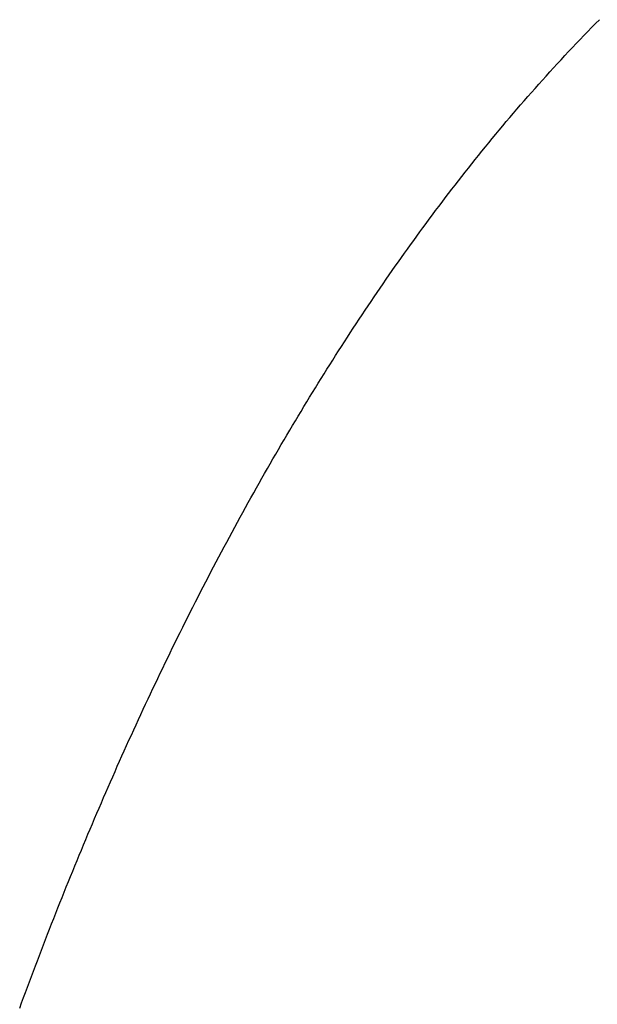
# Model space of a CAD drawing. Extents: x 987 to 2641, y 1244 to 2490.
# Tile 116 of 138: x 2489 to 2514, y 1968 to 2010. Entities that reach past the tile are written whole.
import ezdxf

# ---------------------------------------------------------------- set-up
doc = ezdxf.new("R2010")
doc.units = 0
doc.layers.add('KF_GRAVIS_8_REAR', color=7, linetype='CONTINUOUS')

# ---------------------------------------------------------------- blocks, each defined once
blk = doc.blocks.new('KF_GRAVIS_8_REAR')
at = {"layer": 'KF_GRAVIS_8_REAR'}
blk.add_polyline3d([(-24.8598, -178.179, 0), (-24.7766, -177.952, 0), (-24.6929, -177.724, 0), (-24.609, -177.497, 0), (-24.5246, -177.27, 0), (-24.4399, -177.043, 0), (-24.3549, -176.816, 0), (-24.2694, -176.589, 0), (-24.1837, -176.361, 0), (-24.0975, -176.134, 0), (-24.011, -175.907, 0), (-23.9241, -175.68, 0), (-23.8369, -175.453, 0), (-23.7493, -175.226, 0), (-23.6614, -174.998, 0), (-23.5731, -174.771, 0), (-23.4844, -174.544, 0), (-23.3954, -174.317, 0), (-23.306, -174.09, 0), (-23.2163, -173.863, 0), (-23.1262, -173.636, 0), (-23.0358, -173.409, 0), (-22.945, -173.182, 0), (-22.8538, -172.956, 0), (-22.7623, -172.729, 0), (-22.6704, -172.502, 0), (-22.5781, -172.275, 0), (-22.4856, -172.049, 0), (-22.3926, -171.822, 0), (-22.2993, -171.596, 0), (-22.2056, -171.37, 0), (-22.1116, -171.144, 0), (-22.0172, -170.918, 0), (-21.9225, -170.692, 0), (-21.8274, -170.466, 0), (-21.732, -170.24, 0), (-21.6362, -170.014, 0), (-21.54, -169.789, 0), (-21.4435, -169.563, 0), (-21.3466, -169.338, 0), (-21.2494, -169.113, 0), (-21.1518, -168.888, 0), (-21.0539, -168.663, 0), (-20.9556, -168.438, 0), (-20.857, -168.213, 0), (-20.758, -167.989, 0), (-20.6586, -167.765, 0), (-20.5589, -167.54, 0), (-20.4589, -167.317, 0), (-20.3585, -167.093, 0), (-20.2577, -166.869, 0), (-20.1566, -166.646, 0), (-20.0551, -166.422, 0), (-19.9533, -166.199, 0), (-19.8511, -165.976, 0), (-19.7486, -165.754, 0), (-19.6458, -165.531, 0), (-19.5425, -165.309, 0), (-19.439, -165.087, 0), (-19.3351, -164.865, 0), (-19.2308, -164.643, 0), (-19.1262, -164.422, 0), (-19.0212, -164.2, 0), (-18.916, -163.979, 0), (-18.8103, -163.758, 0), (-18.7044, -163.538, 0), (-18.598, -163.318, 0), (-18.4914, -163.097, 0), (-18.3844, -162.878, 0), (-18.2771, -162.658, 0), (-18.1694, -162.439, 0), (-18.0615, -162.22, 0), (-17.9531, -162.001, 0), (-17.8445, -161.782, 0), (-17.7355, -161.564, 0), (-17.6262, -161.346, 0), (-17.5165, -161.128, 0), (-17.4066, -160.911, 0), (-17.2963, -160.693, 0), (-17.1857, -160.477, 0), (-17.0747, -160.26, 0), (-16.9634, -160.044, 0), (-16.8518, -159.828, 0), (-16.7399, -159.612, 0), (-16.6277, -159.396, 0), (-16.5151, -159.181, 0), (-16.4023, -158.967, 0), (-16.2891, -158.752, 0), (-16.1756, -158.538, 0), (-16.0618, -158.324, 0), (-15.9476, -158.111, 0), (-15.8332, -157.897, 0), (-15.7184, -157.685, 0), (-15.6033, -157.472, 0), (-15.488, -157.26, 0), (-15.3723, -157.048, 0), (-15.2563, -156.837, 0), (-15.14, -156.626, 0), (-15.0233, -156.415, 0), (-14.9064, -156.205, 0), (-14.7892, -155.995, 0), (-14.6717, -155.785, 0), (-14.5538, -155.576, 0), (-14.4357, -155.367, 0), (-14.3173, -155.159, 0), (-14.1986, -154.951, 0), (-14.0795, -154.743, 0), (-13.9602, -154.536, 0), (-13.8406, -154.329, 0), (-13.7207, -154.122, 0), (-13.6005, -153.916, 0), (-13.48, -153.711, 0), (-13.3592, -153.505, 0), (-13.2381, -153.301, 0), (-13.1167, -153.096, 0), (-12.9951, -152.892, 0), (-12.8731, -152.689, 0), (-12.7509, -152.486, 0), (-12.6284, -152.283, 0), (-12.5056, -152.081, 0), (-12.3825, -151.879, 0), (-12.2591, -151.678, 0), (-12.1355, -151.477, 0), (-12.0115, -151.277, 0), (-11.8873, -151.077, 0), (-11.7628, -150.877, 0), (-11.6381, -150.678, 0), (-11.513, -150.48, 0), (-11.3877, -150.282, 0), (-11.2621, -150.084, 0), (-11.1362, -149.887, 0), (-11.0101, -149.691, 0), (-10.8837, -149.495, 0), (-10.757, -149.299, 0), (-10.6301, -149.104, 0), (-10.5028, -148.909, 0), (-10.3754, -148.715, 0), (-10.2476, -148.522, 0), (-10.1196, -148.329, 0), (-9.99132, -148.136, 0), (-9.86278, -147.944, 0), (-9.73397, -147.753, 0), (-9.60491, -147.562, 0), (-9.47558, -147.372, 0), (-9.346, -147.182, 0), (-9.21616, -146.993, 0), (-9.08606, -146.804, 0), (-8.95571, -146.616, 0), (-8.8251, -146.428, 0), (-8.69424, -146.241, 0), (-8.56312, -146.055, 0), (-8.43175, -145.869, 0), (-8.30014, -145.684, 0), (-8.16827, -145.499, 0), (-8.03615, -145.315, 0), (-7.90379, -145.131, 0), (-7.7709, -144.948, 0), (-7.63729, -144.764, 0), (-7.50296, -144.581, 0), (-7.36791, -144.397, 0), (-7.23215, -144.214, 0), (-7.09567, -144.03, 0), (-6.95847, -143.847, 0), (-6.82057, -143.663, 0), (-6.68195, -143.48, 0), (-6.54263, -143.296, 0), (-6.4026, -143.113, 0), (-6.26186, -142.93, 0), (-6.12043, -142.747, 0), (-5.9783, -142.564, 0), (-5.83547, -142.381, 0), (-5.69194, -142.198, 0), (-5.54772, -142.015, 0), (-5.4028, -141.832, 0), (-5.2572, -141.65, 0), (-5.11091, -141.468, 0), (-4.96393, -141.286, 0), (-4.81627, -141.104, 0), (-4.66793, -140.922, 0), (-4.51891, -140.74, 0), (-4.36921, -140.559, 0), (-4.21883, -140.378, 0), (-4.06778, -140.197, 0), (-3.91605, -140.017, 0), (-3.76366, -139.837, 0), (-3.6106, -139.657, 0), (-3.45687, -139.477, 0), (-3.30247, -139.298, 0), (-3.14742, -139.119, 0), (-2.9917, -138.94, 0), (-2.83533, -138.762, 0), (-2.67829, -138.584, 0), (-2.52061, -138.407, 0), (-2.36227, -138.23, 0), (-2.20328, -138.053, 0), (-2.04364, -137.877, 0), (-1.88335, -137.701, 0), (-1.72242, -137.525, 0), (-1.56085, -137.35, 0), (-1.39863, -137.176, 0), (-1.23578, -137.002, 0), (-1.07229, -136.828, 0), (-0.90816, -136.655, 0), (-0.7434, -136.482, 0), (-0.57801, -136.31, 0), (-0.41199, -136.139, 0), (-0.24534, -135.968, 0), (-0.07807, -135.798, 0), (0.08983, -135.628, 0)], dxfattribs=at)

msp = doc.modelspace()

# ---------------------------------------------------------------- block references
at = {"layer": 'KF_GRAVIS_8_REAR'}
msp.add_blockref('KF_GRAVIS_8_REAR', (2514.017, 2145.913), dxfattribs=at)

doc.saveas('drawing.dxf')
